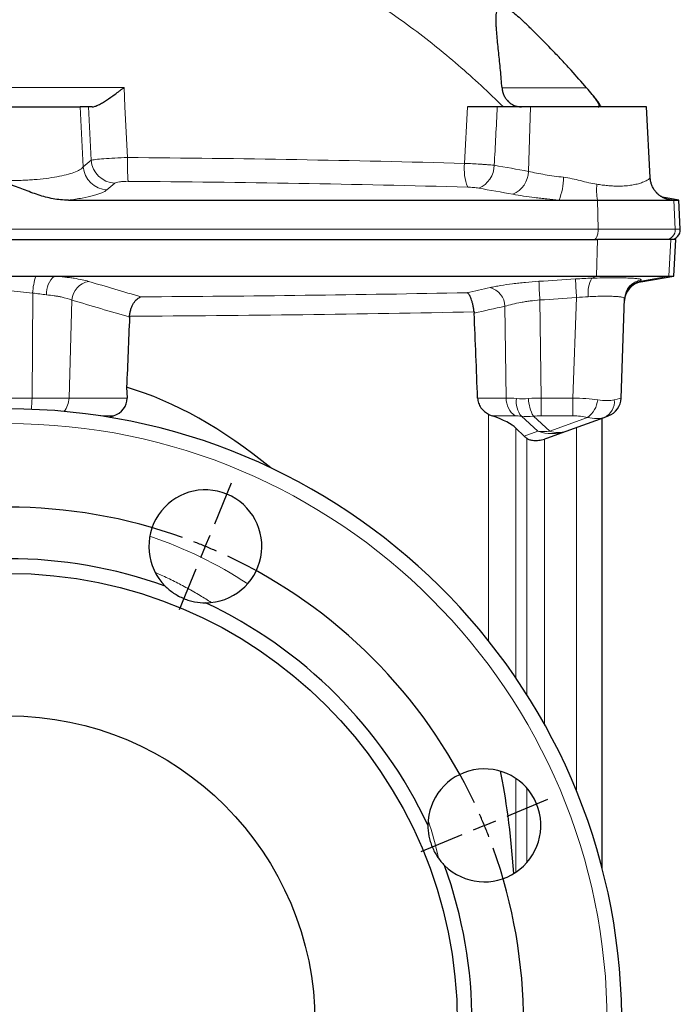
# Model space of a CAD drawing. Header units: millimetres. Extents: x -420 to 735, y -420 to 510.
# Tile 6 of 11: x -255 to -121, y 104 to 305. Entities that reach past the tile are written whole.
import ezdxf

# ---------------------------------------------------------------- set-up
doc = ezdxf.new("R2010")
doc.units = ezdxf.units.MM
doc.layers.add('FORMAT', color=7, linetype='Continuous')

# ---------------------------------------------------------------- blocks, each defined once
blk = doc.blocks.new('SW_CENTERMARKSYMBOL_1')
at = {"layer": 'FORMAT', "color": 0}
for p, q in [((1.91, 4.62), (5.36, 12.93)), ((0, 0), (0.96, 2.31)), ((0, 0), (-0.96, -2.31)), ((-1.91, -4.62), (-5.36, -12.93)), ((61.44, -54.91), (69.76, -51.47)), ((56.83, -56.83), (59.14, -55.87)), ((56.83, -56.83), (54.52, -57.78)), ((52.21, -58.74), (43.89, -62.18))]:
    blk.add_line(p, q, dxfattribs=at)
for start, end in [(70.2284, 109.7716), (67.5, 68.8642), (66.1358, 67.5), (25.2284, 64.7716), (22.5, 23.8642), (21.1358, 22.5), (340.2284, 19.7716)]:
    blk.add_arc((-40.18, -97.01), 105, start, end, dxfattribs=at)

msp = doc.modelspace()

# ---------------------------------------------------------------- linework, layer by layer
at = {"color": 8, "linetype": 'Continuous', "lineweight": 18}
for p, q in [((-233.89, 290.72), (-281.12, 290.72)), ((-139.68, 290.66), (-156.93, 290.66)), ((-242.82, 286.79), (-242.19, 274.57)), ((-163.94, 286.79), (-164.53, 275.29)), ((-151.12, 286.79), (-151.52, 273.66)), ((-137.33, 261.9), (-137.46, 267.79)), ((-123.58, 268.09), (-123.36, 268.05)), ((-123.36, 268.05), (-123.57, 268.09)), ((-123.36, 268.05), (-121.93, 267.79)), ((-121.62, 261.9), (-121.93, 267.79)), ((-377.68, 261.9), (-137.33, 261.9)), ((-121.62, 261.9), (-137.33, 261.9)), ((-120.6, 261.9), (-121.62, 261.9)), ((-137.64, 252.33), (-137.48, 259.79)), ((-122.94, 252.33), (-122.55, 259.79)), ((-138.58, 251.91), (-137.64, 252.33)), ((-128.63, 251.32), (-122.94, 252.33)), ((-252.62, 227.49), (-252.49, 248.88)), ((-245.09, 227.49), (-244.49, 247.45)), ((-148.92, 227.49), (-149.2, 247.47)), ((-141.74, 247.95), (-142.46, 227.49)), ((-156.3, 246.19), (-156.04, 227.49)), ((-252.62, 227.49), (-257.51, 227.49)), ((-245.09, 227.49), (-252.62, 227.49)), ((-233.27, 227.49), (-245.09, 227.49)), ((-156.04, 227.49), (-161.87, 227.49)), ((-142.46, 227.49), (-148.92, 227.49)), ((-238.7, 223.87), (-236.04, 223.87)), ((-159.65, 224.2), (-159.65, 178.06)), ((-158.89, 223.87), (-154.21, 223.87)), ((-152.95, 223.8), (-149.64, 220.75)), ((-147.2, 220.75), (-150.52, 223.8)), ((-148.97, 223.87), (-142.5, 223.87)), ((-139.47, 223.56), (-147.2, 220.75)), ((-154.06, 170.47), (-154.06, 221.39)), ((-149.64, 220.75), (-152.38, 219.75)), ((-141.77, 221.5), (-141.77, 147.52)), ((-151.84, 167.07), (-151.84, 219.3)), ((-148.25, 161.02), (-148.25, 219.16)), ((-154.06, 130.95), (-154.06, 150.01)), ((-151.84, 132.91), (-151.84, 148.04))]:
    msp.add_line(p, q, dxfattribs=at)
at = {"color": 7, "linetype": 'Continuous', "lineweight": 25}
for p, q in [((-272.2, 286.79), (-242.82, 286.79)), ((-241.15, 286.79), (-242.82, 286.79)), ((-151.12, 286.79), (-157.86, 286.79)), ((-127.49, 286.79), (-151.12, 286.79)), ((-126.73, 272.4), (-127.49, 286.79)), ((-245.22, 267.79), (-145.28, 267.79)), ((-145.28, 267.79), (-137.46, 267.79)), ((-137.46, 267.79), (-122.61, 267.79)), ((-120.91, 267.79), (-124.23, 268.38)), ((-122.61, 267.79), (-121.93, 267.79)), ((-121.93, 267.79), (-120.91, 267.79)), ((-120.6, 261.9), (-120.91, 267.79)), ((-377.53, 259.79), (-137.48, 259.79)), ((-122.55, 259.79), (-137.48, 259.79)), ((-121.51, 259.79), (-122.55, 259.79)), ((-121.9, 252.33), (-121.51, 259.79)), ((-257.51, 252.33), (-251.83, 252.33)), ((-251.83, 252.33), (-248.05, 252.33)), ((-248.05, 252.33), (-137.64, 252.33)), ((-137.64, 252.33), (-122.94, 252.33)), ((-128.64, 251.14), (-121.9, 252.33)), ((-122.94, 252.33), (-121.9, 252.33)), ((-132.64, 227.49), (-131.93, 247.76)), ((-233.37, 229.72), (-233.27, 227.49)), ((-236.93, 223.59), (-236.04, 223.87)), ((-143.84, 220.75), (-136.11, 223.56)), ((-136.51, 131.66), (-136.51, 223.42)), ((-136.11, 223.56), (-135.27, 223.87)), ((-152.38, 219.75), (-154.06, 221.39)), ((-147.76, 219.32), (-143.84, 220.75))]:
    msp.add_line(p, q, dxfattribs=at)
at = {"color": 8, "linetype": 'Continuous', "lineweight": 18, "flags": 128}
for points in [[(-233.19, 276.47), (-233.7, 286.79), (-233.89, 290.72)], [(-138.13, 259.79), (-138.03, 259.81), (-137.94, 259.86), (-137.84, 259.93), (-137.75, 260.04), (-137.67, 260.17), (-137.59, 260.33), (-137.52, 260.51), (-137.46, 260.71), (-137.41, 260.93), (-137.37, 261.16), (-137.35, 261.4), (-137.34, 261.65), (-137.33, 261.9)]]:
    msp.add_lwpolyline(points, dxfattribs=at)
at = {"color": 8, "linetype": 'Continuous', "lineweight": 18}
msp.add_circle((-257.51, 100.29), 122, dxfattribs=at)
at = {"color": 7, "linetype": 'Continuous', "lineweight": 25}
for radius in [91.5, 62.5]:
    msp.add_circle((-257.51, 100.29), radius, dxfattribs=at)
for centre, radius, start, end in [((-147.92, 280.27), 13, 30.1391, 39.8492), ((-122.6, 261.79), 2, 270, 3), ((-127.95, 247.2), 4, 99.9987, 178), ((-136.63, 227.63), 4, 290, 358), ((-257.51, 100.29), 125, 0.6835, 179.3165), ((-217.33, 197.3), 11.5, 270.2571, 224.7429), ((-257.51, 100.29), 94.5, 70.1981, 109.8019), ((-257.51, 100.29), 94.5, 25.1981, 64.8019), ((-160.5, 140.48), 11.5, 225.2571, 179.7429), ((-257.51, 100.29), 94.5, 340.1981, 19.8019)]:
    msp.add_arc(centre, radius, start, end, dxfattribs=at)
at = {"color": 8, "linetype": 'Continuous', "lineweight": 18}
for centre, radius, start, end in [((-235.5, 276.37), 5.12, 185.0306, 266.8359), ((-197.18, 275.27), 36.03, 178.0969, 185.7986), ((-154.6, 274.14), 10, 173.3667, 201.6066), ((-163.7, 275.03), 5.22, 293.2625, 358.5675), ((-237.09, 275.02), 5.12, 185.0362, 266.9081), ((-156.73, 273.8), 5.22, 293.0887, 358.5125), ((-158.3, 272.76), 13.94, 339.1137, 358.741), ((-125.79, 269.86), 11.85, 174.3183, 190.0228), ((-121.78, 272.71), 4.98, 223.0057, 260.4191), ((-123.62, 261.79), 2, 270.0806, 3.0656), ((-239.84, 248.24), 12.67, 161.1873, 177.0847), ((-245.08, 248.79), 4.62, 130.0808, 183.2772), ((-240.37, 247.18), 4.13, 99.7636, 176.2052), ((-61.31, 253.68), 88.11, 181.5656, 184.0396), ((-53.33, 254.54), 88.65, 181.7999, 184.2592), ((-133.25, 248.89), 6.13, 150.4571, 187.0118), ((-127.94, 247.38), 4, 99.9705, 177.9984), ((-127.94, 247.62), 3.99, 99.2561, 177.9571), ((-160.44, 246.01), 4.14, 2.6052, 74.2605), ((-270.99, 227.48), 18.37, 352.874, 0.0224), ((-249.38, 227.57), 4.29, 319.3013, 358.9412), ((-151.89, 227.32), 4.16, 177.5964, 235.9637), ((-149.54, 226.67), 4.47, 170.5562, 220.0974), ((-143.33, 227.71), 8.19, 182.1166, 208.5369), ((-252.15, 226.99), 103.23, 358.269, 0.278), ((-245.69, 226.99), 103.23, 358.269, 0.278), ((-142.49, 227.7), 5.11, 306.0925, 353.6662), ((-137.48, 226.74), 3.46, 293.2658, 6.4929), ((-148.42, 229.8), 9.13, 262.3385, 277.6615), ((-146.74, 228.83), 8.58, 250.2708, 289.7292), ((-145.52, 225.62), 5.15, 250.956, 289.044), ((-257.68, 114.19), 90, 57.0298, 71.1731), ((-257.68, 114.19), 90, 12.5693, 17.7121)]:
    msp.add_arc(centre, radius, start, end, dxfattribs=at)
for centre, major_axis, ratio, start_param, end_param in [((-93.39, -584.94), (-516.26, 10069.85), 0.010247, 1.483594, 1.484678), ((-337.43, 4307.07), (254.14, 8440.5), 0.040442, 4.215553, 4.217156), ((-149.06, 225.42), (10.02, -1.52), 0.141378, 2.100937, 2.362122), ((-149.15, 231.88), (9.95, 1.97), 0.408949, 4.130794, 4.393318), ((-149.06, 225.42), (10, 0.09), 0.207256, 1.554826, 1.816011), ((-142.71, 225.42), (10, -0.09), 0.207578, 1.012715, 1.546705), ((-142.49, 231.88), (9.81, -3.84), 0.308879, 5.373301, 5.857466), ((-142.71, 225.42), (10.08, 2.07), 0.012949, 5.746055, 6.280046), ((-150.01, 221.66), (6.01, -1.65), 0.246162, 2.148569, 2.409754), ((-149.15, 231.88), (8.98, 4.95), 0.722185, 3.928704, 4.191228), ((-149.04, 221.66), (6, 0.03), 0.368838, 1.557082, 1.818267), ((-142.69, 221.66), (6.01, 0.08), 0.368296, 1.000339, 1.53433), ((-142.49, 231.88), (-7.52, 7.61), 0.52486, 2.420777, 2.904942)]:
    msp.add_ellipse(centre, major_axis=major_axis, ratio=ratio, start_param=start_param, end_param=end_param, dxfattribs=at)
at = {"color": 7, "linetype": 'Continuous', "lineweight": 25}
for centre, major_axis, ratio, start_param, end_param in [((-257.51, -5976.86), (-281.51, 11597.68), 0.025105, 5.276246, 5.278014), ((-257.51, -6157.53), (350.85, 11597.68), 0.017444, 0.986603, 0.988079), ((-257.51, -2649.91), (7.28, 2882.17), 0.140496, 6.168648, 6.241519), ((-237.95, 227.63), (4.6, -0.98), 0.842252, 5.309031, 6.495854), ((-161.58, 222.58), (7.98, -2.16), 0.245077, 0.415182, 1.294296), ((-150.8, 228.86), (-0.98, 10.2), 0.482054, 2.625366, 2.736468), ((-150.72, 228.89), (0.52, 10.09), 0.931226, 3.462914, 3.51752), ((-161.58, 103.22), (0.14, 56.93), 0.140496, 5.21578, 5.725043)]:
    msp.add_ellipse(centre, major_axis=major_axis, ratio=ratio, start_param=start_param, end_param=end_param, dxfattribs=at)
at = {"color": 8, "linetype": 'Continuous', "lineweight": 18}
for points, knots in [([(-243.25, 333.92), (-235.09, 332.11), (-227.1, 329.74), (-215.37, 325.36), (-211.5, 323.76), (-206.72, 321.58), (-205.77, 321.13), (-203.87, 320.23), (-202.93, 319.77), (-200.12, 318.37), (-198.27, 317.4), (-189.13, 312.43), (-182.16, 307.97), (-172.2, 300.58), (-168.97, 297.99), (-164.24, 293.93), (-162.69, 292.55), (-159.63, 289.72), (-158.12, 288.27), (-156.63, 286.79)], [0, 0, 0, 0, 0.25, 0.25, 0.375, 0.375, 0.40625, 0.40625, 0.4375, 0.4375, 0.5, 0.5, 0.75, 0.75, 0.875, 0.875, 0.9375, 0.9375, 1, 1, 1, 1]), ([(-233.19, 276.47), (-234.07, 276.45), (-234.92, 276.41), (-236.56, 276.33), (-237.31, 276.29), (-238.65, 276.19), (-239.21, 276.14), (-240.11, 276.03), (-240.42, 275.97), (-240.6, 275.92)], [0, 0, 0, 0, 0.25, 0.25, 0.5, 0.5, 0.75, 0.75, 1, 1, 1, 1]), ([(-164.53, 275.29), (-175.88, 275.6), (-187.28, 275.85), (-210.16, 276.25), (-221.65, 276.39), (-233.19, 276.47)], [0, 0, 0, 0, 0.5, 0.5, 1, 1, 1, 1]), ([(-158.48, 274.9), (-158.92, 274.94), (-159.38, 274.98), (-160.1, 275.03), (-160.35, 275.05), (-160.85, 275.09), (-161.11, 275.1), (-161.89, 275.15), (-162.41, 275.18), (-163.47, 275.24), (-164.01, 275.27), (-164.53, 275.29)], [0, 0, 0, 0, 0.25, 0.25, 0.375, 0.375, 0.5, 0.5, 0.75, 0.75, 1, 1, 1, 1]), ([(-272.83, 274.57), (-272.65, 274.37), (-272.41, 274.18), (-271.78, 273.81), (-271.39, 273.63), (-270.7, 273.37), (-270.46, 273.29), (-269.94, 273.13), (-269.67, 273.05), (-268.8, 272.83), (-268.17, 272.69), (-266.78, 272.44), (-266.04, 272.32), (-264.48, 272.13), (-263.67, 272.05), (-261.96, 271.91), (-261.09, 271.87), (-259.32, 271.8), (-258.42, 271.78), (-256.59, 271.78), (-255.7, 271.8), (-254.37, 271.85), (-253.93, 271.87), (-253.05, 271.92), (-252.62, 271.95), (-251.34, 272.05), (-250.53, 272.13), (-248.98, 272.32), (-248.24, 272.44), (-246.85, 272.69), (-246.22, 272.83), (-245.06, 273.12), (-244.54, 273.28), (-243.63, 273.63), (-243.24, 273.8), (-242.61, 274.18), (-242.36, 274.37), (-242.19, 274.57)], [0, 0, 0, 0, 0.0625, 0.0625, 0.125, 0.125, 0.15625, 0.15625, 0.1875, 0.1875, 0.25, 0.25, 0.3125, 0.3125, 0.375, 0.375, 0.4375, 0.4375, 0.5, 0.5, 0.5625, 0.5625, 0.59375, 0.59375, 0.625, 0.625, 0.6875, 0.6875, 0.75, 0.75, 0.8125, 0.8125, 0.875, 0.875, 0.9375, 0.9375, 1, 1, 1, 1]), ([(-144.36, 272.46), (-145.01, 272.53), (-145.66, 272.61), (-146.92, 272.79), (-147.54, 272.88), (-149.34, 273.19), (-150.47, 273.41), (-151.52, 273.66)], [0, 0, 0, 0, 0.25, 0.25, 0.5, 0.5, 1, 1, 1, 1]), ([(-235.79, 271.26), (-235.72, 271.31), (-235.61, 271.36), (-235.28, 271.46), (-235.07, 271.5), (-234.57, 271.57), (-234.29, 271.59), (-233.67, 271.63), (-233.36, 271.64), (-233.02, 271.63)], [0, 0, 0, 0, 0.25, 0.25, 0.5, 0.5, 0.75, 0.75, 1, 1, 1, 1]), ([(-233.02, 271.63), (-221.41, 271.55), (-209.84, 271.41), (-186.8, 271.02), (-175.32, 270.76), (-163.9, 270.46)], [0, 0, 0, 0, 0.5, 0.5, 1, 1, 1, 1]), ([(-137.58, 271.03), (-138.14, 271.11), (-138.69, 271.22), (-139.81, 271.48), (-140.38, 271.63), (-142.07, 272.05), (-143.2, 272.33), (-144.36, 272.46)], [0, 0, 0, 0, 0.25, 0.25, 0.5, 0.5, 1, 1, 1, 1]), ([(-126.75, 272.4), (-126.74, 272.39), (-126.73, 272.34), (-126.83, 272.21), (-127.03, 272.04), (-127.34, 271.84), (-127.76, 271.64), (-128.21, 271.45), (-128.68, 271.29), (-129.13, 271.15), (-129.63, 271.02), (-130.16, 270.91), (-130.72, 270.82), (-131.34, 270.74), (-132, 270.68), (-132.7, 270.65), (-133.5, 270.65), (-134.4, 270.68), (-135.42, 270.76), (-136.48, 270.88), (-137.21, 270.98), (-137.58, 271.03)], [0, 0, 0, 0, 0.030398, 0.095674, 0.162869, 0.230067, 0.2959, 0.361732, 0.406837, 0.451978, 0.497081, 0.541382, 0.585721, 0.630017, 0.675907, 0.721846, 0.767733, 0.82503, 0.882331, 0.941163, 1, 1, 1, 1]), ([(-245.22, 267.79), (-244.71, 267.86), (-244.22, 267.93), (-243.29, 268.07), (-242.84, 268.14), (-241.57, 268.37), (-240.81, 268.54), (-239.8, 268.81), (-239.49, 268.9), (-238.92, 269.09), (-238.67, 269.19), (-237.97, 269.49), (-237.62, 269.69), (-237.37, 269.9)], [0, 0, 0, 0, 0.125, 0.125, 0.25, 0.25, 0.5, 0.5, 0.625, 0.625, 0.75, 0.75, 1, 1, 1, 1]), ([(-163.9, 270.46), (-163.7, 270.45), (-163.5, 270.44), (-163.1, 270.42), (-162.91, 270.4), (-162.52, 270.37), (-162.33, 270.34), (-161.97, 270.3), (-161.8, 270.27), (-161.64, 270.24)], [0, 0, 0, 0, 0.25, 0.25, 0.5, 0.5, 0.75, 0.75, 1, 1, 1, 1]), ([(-154.69, 269), (-153.3, 268.75), (-151.81, 268.52), (-149.84, 268.27), (-149.44, 268.22), (-148.63, 268.13), (-148.22, 268.08), (-146.97, 267.95), (-146.13, 267.87), (-145.28, 267.79)], [0, 0, 0, 0, 0.5, 0.5, 0.625, 0.625, 0.75, 0.75, 1, 1, 1, 1]), ([(-241.07, 251.25), (-241.47, 251.37), (-241.91, 251.48), (-242.91, 251.69), (-243.45, 251.79), (-244.35, 251.93), (-244.66, 251.97), (-245.29, 252.06), (-245.61, 252.1), (-246.62, 252.21), (-247.32, 252.27), (-248.05, 252.33)], [0, 0, 0, 0, 0.25, 0.25, 0.5, 0.5, 0.625, 0.625, 0.75, 0.75, 1, 1, 1, 1]), ([(-149.38, 251.27), (-150.31, 251.21), (-151.22, 251.14), (-152.57, 251.02), (-153.01, 250.97), (-153.89, 250.87), (-154.33, 250.82), (-155.61, 250.66), (-156.41, 250.54), (-157.55, 250.34), (-157.93, 250.28), (-158.64, 250.14), (-158.98, 250.07), (-159.31, 249.99)], [0, 0, 0, 0, 0.25, 0.25, 0.375, 0.375, 0.5, 0.5, 0.75, 0.75, 0.875, 0.875, 1, 1, 1, 1]), ([(-128.58, 251.56), (-128.57, 251.61), (-128.62, 251.65), (-128.84, 251.73), (-129.01, 251.77), (-129.36, 251.82), (-129.49, 251.83), (-129.78, 251.86), (-129.94, 251.87), (-130.45, 251.91), (-130.85, 251.93), (-131.52, 251.95), (-131.76, 251.96), (-132.26, 251.97), (-132.52, 251.97), (-133.33, 251.98), (-133.9, 251.98), (-135.14, 251.98), (-135.8, 251.97), (-137.16, 251.95), (-137.86, 251.93), (-138.58, 251.91)], [0, 0, 0, 0, 0.125, 0.125, 0.25, 0.25, 0.3125, 0.3125, 0.375, 0.375, 0.5, 0.5, 0.5625, 0.5625, 0.625, 0.625, 0.75, 0.75, 0.875, 0.875, 1, 1, 1, 1]), ([(-252.49, 248.88), (-252.01, 248.83), (-251.53, 248.77), (-250.6, 248.64), (-250.14, 248.57), (-249.69, 248.53)], [0, 0, 0, 0, 0.5, 0.5, 1, 1, 1, 1]), ([(-164.02, 248.95), (-174.93, 248.73), (-185.93, 248.56), (-208.11, 248.28), (-219.25, 248.17), (-230.43, 248.11)], [0, 0, 0, 0, 0.5, 0.5, 1, 1, 1, 1]), ([(-249.69, 248.53), (-249.14, 248.47), (-248.62, 248.41), (-247.87, 248.29), (-247.63, 248.26), (-247.16, 248.17), (-246.92, 248.13), (-245.82, 247.9), (-245.08, 247.69), (-244.49, 247.45)], [0, 0, 0, 0, 0.25, 0.25, 0.375, 0.375, 0.5, 0.5, 1, 1, 1, 1]), ([(-156.3, 246.19), (-155.83, 246.34), (-155.32, 246.48), (-154.23, 246.75), (-153.66, 246.87), (-152.75, 247.03), (-152.44, 247.08), (-151.8, 247.18), (-151.49, 247.22), (-150.52, 247.35), (-149.87, 247.42), (-149.2, 247.47)], [0, 0, 0, 0, 0.25, 0.25, 0.5, 0.5, 0.625, 0.625, 0.75, 0.75, 1, 1, 1, 1]), ([(-139.33, 248.14), (-138.8, 248.17), (-138.28, 248.19), (-137.29, 248.22), (-136.8, 248.23), (-135.89, 248.24), (-135.46, 248.24), (-134.67, 248.23), (-134.3, 248.21), (-133.63, 248.18), (-133.34, 248.16), (-132.96, 248.12), (-132.84, 248.1), (-132.63, 248.07), (-132.53, 248.05), (-132.1, 247.96), (-131.92, 247.87), (-131.93, 247.76)], [0, 0, 0, 0, 0.125, 0.125, 0.25, 0.25, 0.375, 0.375, 0.5, 0.5, 0.625, 0.625, 0.6875, 0.6875, 0.75, 0.75, 1, 1, 1, 1]), ([(-232.76, 244.16), (-220.93, 244.22), (-209.16, 244.33), (-185.72, 244.63), (-174.11, 244.82), (-162.59, 245.05)], [0, 0, 0, 0, 0.5, 0.5, 1, 1, 1, 1]), ([(-216.09, 185.87), (-216.86, 186.35), (-218.46, 187.36), (-220.97, 188.79), (-223.61, 190.18), (-225.79, 191.24), (-227.1, 191.81), (-227.51, 191.98)], [0, 0, 0, 0, 0.209188, 0.439129, 0.669142, 0.899075, 1, 1, 1, 1])]:
    msp.add_open_spline(points, degree=3, knots=knots, dxfattribs=at)
at = {"color": 7, "linetype": 'Continuous', "lineweight": 25}
for points, knots in [([(-156.91, 290.66), (-157, 291.87), (-157.1, 293.07), (-157.33, 295.45), (-157.45, 296.63), (-157.63, 298.37), (-157.7, 298.96), (-157.81, 300.09), (-157.87, 300.65), (-157.97, 301.74), (-158.01, 302.27), (-158.07, 303.04), (-158.08, 303.29), (-158.1, 303.79), (-158.11, 304.03), (-158.12, 304.74), (-158.11, 305.17), (-158.05, 305.76), (-158.02, 305.95), (-157.95, 306.29), (-157.91, 306.44), (-157.8, 306.71), (-157.74, 306.83), (-157.59, 307.03), (-157.51, 307.11), (-157.32, 307.22), (-157.21, 307.26), (-156.98, 307.29), (-156.86, 307.28), (-156.45, 307.2), (-156.16, 307.08), (-155.67, 306.8), (-155.51, 306.69), (-155.17, 306.46), (-155, 306.34), (-154.47, 305.93), (-154.1, 305.62), (-153.35, 304.95), (-152.96, 304.6), (-152.57, 304.23)], [0, 0, 0, 0, 0.125, 0.125, 0.25, 0.25, 0.3125, 0.3125, 0.375, 0.375, 0.4375, 0.4375, 0.46875, 0.46875, 0.5, 0.5, 0.5625, 0.5625, 0.59375, 0.59375, 0.625, 0.625, 0.65625, 0.65625, 0.6875, 0.6875, 0.71875, 0.71875, 0.75, 0.75, 0.8125, 0.8125, 0.84375, 0.84375, 0.875, 0.875, 0.9375, 0.9375, 1, 1, 1, 1]), ([(-139.68, 290.66), (-140.71, 291.86), (-141.77, 293.05), (-143.38, 294.83), (-143.92, 295.42), (-145.01, 296.6), (-145.57, 297.19), (-147.22, 298.93), (-148.32, 300.05), (-149.94, 301.67), (-150.48, 302.2), (-151.28, 302.98), (-151.54, 303.24), (-152.06, 303.74), (-152.32, 303.99), (-152.57, 304.23)], [0, 0, 0, 0, 0.25, 0.25, 0.375, 0.375, 0.5, 0.5, 0.75, 0.75, 0.875, 0.875, 0.9375, 0.9375, 1, 1, 1, 1]), ([(-240.37, 286.79), (-240.19, 286.79), (-239.99, 286.84), (-239.66, 286.94), (-239.55, 286.99), (-239.31, 287.09), (-239.19, 287.14), (-238.82, 287.33), (-238.56, 287.48), (-238.02, 287.8), (-237.75, 287.98), (-236.9, 288.54), (-236.32, 288.95), (-235.42, 289.6), (-235.12, 289.82), (-234.66, 290.16), (-234.51, 290.27), (-234.2, 290.5), (-234.05, 290.61), (-233.89, 290.72)], [0, 0, 0, 0, 0.125, 0.125, 0.1875, 0.1875, 0.25, 0.25, 0.375, 0.375, 0.5, 0.5, 0.75, 0.75, 0.875, 0.875, 0.9375, 0.9375, 1, 1, 1, 1]), ([(-156.91, 290.66), (-156.9, 290.4), (-156.86, 290.15), (-156.73, 289.65), (-156.64, 289.4), (-156.43, 288.94), (-156.3, 288.71), (-156.01, 288.3), (-155.84, 288.1), (-155.48, 287.74), (-155.28, 287.58), (-154.86, 287.3), (-154.63, 287.18), (-154.17, 286.99), (-153.93, 286.92), (-153.44, 286.82), (-153.2, 286.79), (-152.95, 286.79)], [0, 0, 0, 0, 0.125, 0.125, 0.25, 0.25, 0.375, 0.375, 0.5, 0.5, 0.625, 0.625, 0.75, 0.75, 0.875, 0.875, 1, 1, 1, 1]), ([(-157.86, 286.79), (-158.3, 286.79), (-158.77, 286.79), (-159.73, 286.79), (-160.24, 286.79), (-161.29, 286.79), (-161.82, 286.79), (-162.88, 286.79), (-163.41, 286.79), (-163.94, 286.79)], [0, 0, 0, 0, 0.25, 0.25, 0.5, 0.5, 0.75, 0.75, 1, 1, 1, 1]), ([(-137.33, 286.79), (-137.22, 286.79), (-137.16, 286.84), (-137.13, 286.98), (-137.12, 287.04), (-137.14, 287.16), (-137.16, 287.24), (-137.29, 287.63), (-137.54, 288.06), (-137.9, 288.53)], [0, 0, 0, 0, 0.25, 0.25, 0.375, 0.375, 0.5, 0.5, 1, 1, 1, 1]), ([(-245.22, 267.79), (-246.28, 267.79), (-247.32, 267.9), (-249.36, 268.28), (-250.37, 268.55), (-251.87, 269.03), (-252.37, 269.21), (-253.35, 269.57), (-253.84, 269.77), (-254.82, 270.15), (-255.31, 270.35), (-256.05, 270.61), (-256.31, 270.69), (-256.82, 270.82), (-257.08, 270.86), (-257.49, 270.88), (-257.63, 270.88), (-257.9, 270.86), (-258.03, 270.84), (-258.43, 270.77), (-258.68, 270.7), (-259.45, 270.45), (-259.95, 270.25), (-260.95, 269.85), (-261.45, 269.66), (-262.46, 269.28), (-262.96, 269.09), (-264.49, 268.59), (-265.52, 268.31), (-267.62, 267.91), (-268.69, 267.79), (-269.79, 267.79)], [0, 0, 0, 0, 0.125, 0.125, 0.25, 0.25, 0.3125, 0.3125, 0.375, 0.375, 0.4375, 0.4375, 0.46875, 0.46875, 0.5, 0.5, 0.515625, 0.515625, 0.53125, 0.53125, 0.5625, 0.5625, 0.625, 0.625, 0.6875, 0.6875, 0.75, 0.75, 0.875, 0.875, 1, 1, 1, 1]), ([(-125.42, 269.31), (-125.45, 269.35), (-125.57, 269.47), (-125.75, 269.7), (-125.96, 269.99), (-126.15, 270.32), (-126.31, 270.65), (-126.45, 270.99), (-126.56, 271.34), (-126.65, 271.69), (-126.7, 272.04), (-126.73, 272.28), (-126.73, 272.4), (-126.73, 272.4)], [0, 0, 0, 0, 0.04816, 0.147042, 0.256724, 0.365705, 0.473609, 0.580428, 0.686182, 0.790901, 0.894611, 0.997329, 1, 1, 1, 1]), ([(-123.51, 268.07), (-123.51, 268.07), (-123.5, 268.07), (-123.52, 268.08), (-123.55, 268.09), (-123.6, 268.1), (-123.66, 268.12), (-123.75, 268.15), (-123.84, 268.19), (-123.95, 268.24), (-124.08, 268.3), (-124.22, 268.37), (-124.37, 268.46), (-124.54, 268.57), (-124.72, 268.69), (-124.91, 268.83), (-125.11, 269), (-125.28, 269.16), (-125.38, 269.27), (-125.41, 269.3)], [0, 0, 0, 0, 0.007539, 0.090515, 0.167193, 0.238225, 0.3044, 0.366594, 0.425733, 0.482772, 0.538676, 0.594344, 0.650408, 0.707773, 0.767211, 0.829303, 0.894348, 0.96231, 1, 1, 1, 1]), ([(-162.59, 245.05), (-162.62, 245.31), (-162.65, 245.55), (-162.73, 246.03), (-162.78, 246.27), (-162.88, 246.72), (-162.94, 246.93), (-163.06, 247.33), (-163.12, 247.52), (-163.25, 247.86), (-163.32, 248.01), (-163.45, 248.29), (-163.52, 248.42), (-163.66, 248.63), (-163.73, 248.72), (-163.84, 248.82), (-163.88, 248.86), (-163.95, 248.91), (-163.98, 248.93), (-164.02, 248.95)], [0, 0, 0, 0, 0.125, 0.125, 0.25, 0.25, 0.375, 0.375, 0.5, 0.5, 0.625, 0.625, 0.75, 0.75, 0.875, 0.875, 0.9375, 0.9375, 1, 1, 1, 1]), ([(-232.76, 244.16), (-232.74, 244.41), (-232.7, 244.66), (-232.6, 245.14), (-232.54, 245.38), (-232.4, 245.83), (-232.32, 246.04), (-232.13, 246.45), (-232.03, 246.64), (-231.82, 246.98), (-231.71, 247.14), (-231.47, 247.43), (-231.35, 247.55), (-231.09, 247.77), (-230.97, 247.86), (-230.77, 247.98), (-230.7, 248.01), (-230.57, 248.07), (-230.5, 248.09), (-230.43, 248.11)], [0, 0, 0, 0, 0.125, 0.125, 0.25, 0.25, 0.375, 0.375, 0.5, 0.5, 0.625, 0.625, 0.75, 0.75, 0.875, 0.875, 0.9375, 0.9375, 1, 1, 1, 1]), ([(-161.87, 227.49), (-161.86, 227.14), (-161.79, 226.8), (-161.62, 226.3), (-161.55, 226.14), (-161.39, 225.83), (-161.3, 225.68), (-161.1, 225.4), (-160.99, 225.26), (-160.76, 225.01), (-160.63, 224.89), (-160.24, 224.55), (-159.95, 224.36), (-159.65, 224.2)], [0, 0, 0, 0, 0.25, 0.25, 0.375, 0.375, 0.5, 0.5, 0.625, 0.625, 0.75, 0.75, 1, 1, 1, 1]), ([(-151.84, 219.3), (-151.69, 219.19), (-151.5, 219.09), (-151.15, 218.98), (-151.02, 218.95), (-150.75, 218.9), (-150.6, 218.88), (-150.29, 218.86), (-150.13, 218.86), (-149.78, 218.87), (-149.6, 218.88), (-149.04, 218.96), (-148.66, 219.04), (-148.25, 219.16)], [0, 0, 0, 0, 0.25, 0.25, 0.375, 0.375, 0.5, 0.5, 0.625, 0.625, 0.75, 0.75, 1, 1, 1, 1]), ([(-225.49, 189.21), (-224.98, 188.69), (-224.42, 188.22), (-223.46, 187.57), (-223.13, 187.37), (-222.45, 187), (-222.1, 186.83), (-221.37, 186.53), (-221, 186.4), (-220.25, 186.17), (-219.88, 186.08), (-218.75, 185.87), (-218, 185.8), (-217.27, 185.8)], [0, 0, 0, 0, 0.25, 0.25, 0.375, 0.375, 0.5, 0.5, 0.625, 0.625, 0.75, 0.75, 1, 1, 1, 1]), ([(-172, 140.53), (-172, 139.8), (-171.94, 139.06), (-171.72, 137.94), (-171.63, 137.55), (-171.41, 136.81), (-171.28, 136.44), (-170.98, 135.72), (-170.81, 135.36), (-170.44, 134.68), (-170.24, 134.35), (-169.6, 133.4), (-169.11, 132.82), (-168.6, 132.31)], [0, 0, 0, 0, 0.25, 0.25, 0.375, 0.375, 0.5, 0.5, 0.625, 0.625, 0.75, 0.75, 1, 1, 1, 1])]:
    msp.add_open_spline(points, degree=3, knots=knots, dxfattribs=at)
for points in [[(-138.55, 289.33), (-138.91, 289.75), (-139.28, 290.19), (-139.68, 290.66)], [(-137.9, 288.53), (-138.1, 288.78), (-138.31, 289.05), (-138.55, 289.33)], [(-137.94, 288.6), (-138.14, 288.84), (-138.34, 289.08), (-138.55, 289.33)], [(-240.37, 286.79), (-240.73, 286.79), (-240.99, 286.79), (-241.15, 286.79)], [(-162.59, 245.05), (-162.58, 244.97), (-162.57, 244.89), (-162.57, 244.8)], [(-232.77, 244), (-232.77, 244.06), (-232.76, 244.11), (-232.76, 244.16)], [(-159.65, 224.2), (-159.4, 224.07), (-159.15, 223.96), (-158.89, 223.87)]]:
    msp.add_open_spline(points, degree=3, dxfattribs=at)
at = {"color": 8, "linetype": 'Continuous', "lineweight": 18}
for points in [[(-137.94, 288.6), (-137.92, 288.58), (-137.91, 288.56), (-137.9, 288.53)], [(-240.6, 275.92), (-241.13, 275.47), (-241.66, 275.02), (-242.19, 274.57)], [(-151.52, 273.66), (-153.84, 274.08), (-156.16, 274.49), (-158.48, 274.9)], [(-237.37, 269.9), (-236.84, 270.36), (-236.31, 270.81), (-235.79, 271.26)], [(-161.64, 270.24), (-159.32, 269.83), (-157, 269.42), (-154.69, 269)], [(-122.61, 267.79), (-122.69, 267.87), (-122.94, 267.96), (-123.36, 268.05)], [(-230.43, 248.11), (-233.98, 249.14), (-237.52, 250.19), (-241.07, 251.25)], [(-141.94, 251.75), (-144.42, 251.59), (-146.9, 251.43), (-149.38, 251.27)], [(-138.58, 251.91), (-139.68, 251.88), (-140.8, 251.83), (-141.94, 251.75)], [(-128.64, 251.14), (-128.64, 251.14), (-128.64, 251.2), (-128.63, 251.32)], [(-128.63, 251.32), (-128.63, 251.35), (-128.61, 251.43), (-128.58, 251.56)], [(-257.51, 249.46), (-255.84, 249.19), (-254.17, 249.02), (-252.49, 248.88)], [(-159.31, 249.99), (-160.88, 249.64), (-162.45, 249.3), (-164.02, 248.95)], [(-244.49, 247.45), (-240.58, 246.28), (-236.68, 245.13), (-232.77, 244)], [(-149.2, 247.47), (-146.71, 247.63), (-144.23, 247.79), (-141.74, 247.95)], [(-141.74, 247.95), (-140.93, 248.04), (-140.12, 248.1), (-139.33, 248.14)], [(-162.57, 244.8), (-160.48, 245.27), (-158.39, 245.73), (-156.3, 246.19)]]:
    msp.add_open_spline(points, degree=3, dxfattribs=at)

# ---------------------------------------------------------------- block references
at = {"layer": 'FORMAT'}
msp.add_blockref('SW_CENTERMARKSYMBOL_1', (-217.33, 197.3), dxfattribs=at)

doc.saveas('drawing.dxf')
